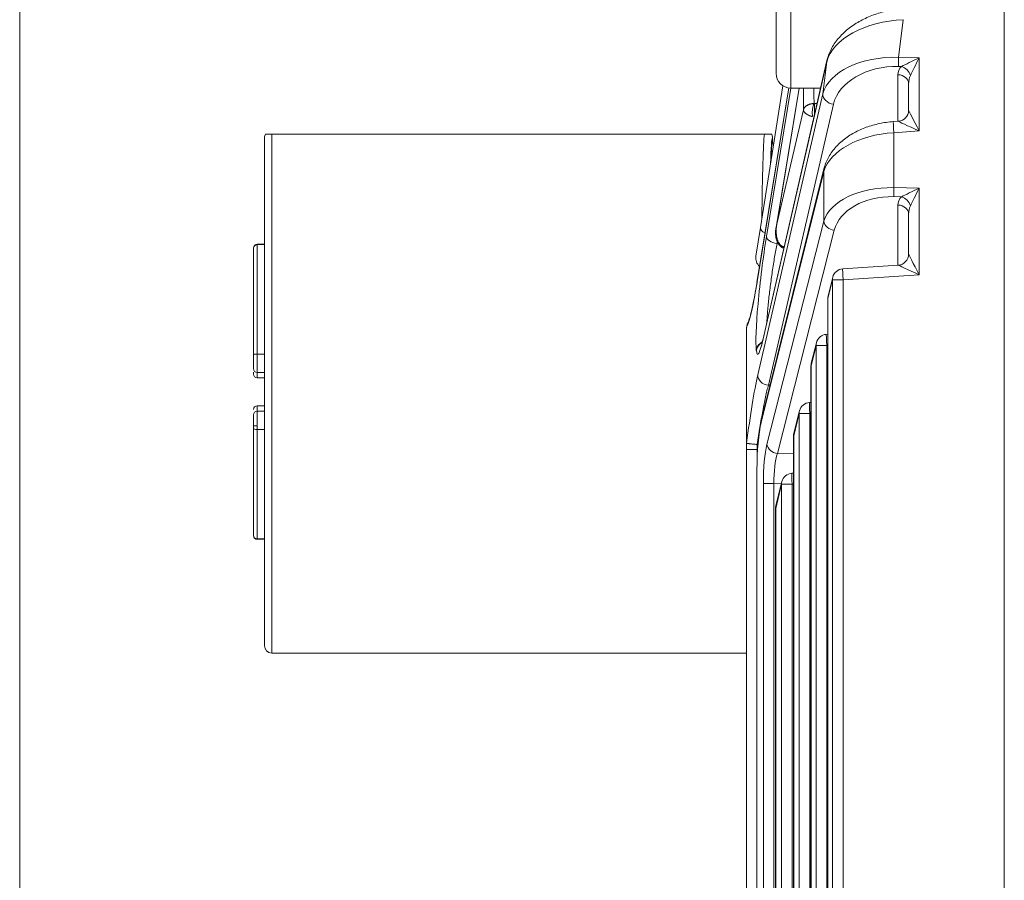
# Model space of a CAD drawing. Header units: millimetres. Extents: x 4 to 837, y 5 to 589.
# Tile 27 of 164: x 360 to 387, y 113 to 137. Entities that reach past the tile are written whole.
import ezdxf

# ---------------------------------------------------------------- set-up
doc = ezdxf.new("R2010")
doc.units = ezdxf.units.MM
doc.layers.add('1', color=7, linetype='Continuous', true_color=0xffffff)

msp = doc.modelspace()

# ---------------------------------------------------------------- linework, layer by layer
at = {"layer": '1', "color": 251, "linetype": 'Continuous', "lineweight": 18}
msp.add_line((359.947, 59.639), (359.947, 173.344), dxfattribs=at)
at = {"layer": '1', "color": 9, "linetype": 'Continuous', "lineweight": 13}
msp.add_line((380.895, 141.991), (380.895, 134.991), dxfattribs=at)
at = {"layer": '1', "color": 9, "linetype": 'Continuous', "lineweight": 18}
for p, q in [((380.495, 135.391), (380.495, 141.591)), ((380.895, 134.991), (381.705, 134.991))]:
    msp.add_line(p, q, dxfattribs=at)
at = {"layer": '1', "color": 27, "linetype": 'Continuous', "lineweight": 18}
for p, q in [((386.695, 92.505), (386.695, 140.478)), ((381.875, 135.737), (380.142, 128.178)), ((384.095, 134.387), (384.095, 135.108)), ((380.842, 134.995), (379.977, 129.723)), ((380.07, 131.204), (380.68, 135.055)), ((381.122, 134.991), (380.505, 131.227)), ((383.815, 134.088), (383.681, 134.079)), ((366.797, 133.741), (380.177, 133.741)), ((366.597, 133.641), (366.597, 119.841)), ((380.397, 133.491), (380.397, 133.641)), ((380.432, 133.491), (380.397, 133.491)), ((381.796, 132.8), (380.097, 125.983)), ((384.095, 130.481), (384.095, 131.567)), ((379.946, 130.423), (380.07, 131.204)), ((380.701, 130.646), (380.708, 130.645)), ((383.815, 130.182), (382.306, 130.081)), ((382.035, 129.854), (381.907, 129.343)), ((381.898, 129.271), (381.898, 103.712)), ((379.695, 128.481), (379.695, 125.353)), ((381.898, 128.303), (381.862, 128.301)), ((381.591, 128.074), (381.452, 127.515)), ((381.443, 127.442), (381.443, 105.541)), ((381.443, 126.452), (381.401, 126.449)), ((381.13, 126.222), (380.979, 125.615)), ((380.97, 125.543), (380.97, 107.44)), ((379.695, 125.17), (379.695, 125.353)), ((379.695, 107.813), (379.695, 125.17)), ((379.971, 124.624), (379.971, 108.359)), ((379.975, 124.624), (379.971, 124.624)), ((380.97, 124.53), (380.922, 124.526)), ((380.651, 124.3), (380.488, 123.646)), ((380.479, 123.573), (380.479, 109.41)), ((366.797, 119.641), (379.695, 119.641))]:
    msp.add_line(p, q, dxfattribs=at)
at = {"layer": '1', "color": 27, "linetype": 'Continuous', "lineweight": 13}
for p, q in [((383.947, 136.849), (383.824, 135.825)), ((381.871, 135.705), (380.138, 128.147)), ((381.766, 134.834), (381.871, 135.705)), ((383.824, 135.825), (384.385, 135.815)), ((384.385, 135.815), (384.385, 133.826)), ((383.806, 134.087), (383.806, 135.353)), ((383.903, 135.578), (383.824, 135.58)), ((380.843, 134.995), (379.976, 129.71)), ((379.999, 127.199), (381.766, 134.834)), ((380.234, 130.956), (380.9, 134.992)), ((381.123, 134.991), (380.51, 131.254)), ((382.053, 134.553), (380.285, 126.918)), ((381.609, 134.573), (381.546, 134.571)), ((380.51, 131.254), (381.239, 134.402)), ((366.797, 133.741), (366.797, 119.641)), ((384.385, 133.826), (383.691, 133.779)), ((383.691, 133.779), (383.691, 132.287)), ((380.393, 133.638), (380.397, 133.641)), ((381.791, 132.728), (380.093, 125.91)), ((381.791, 131.373), (381.791, 132.728)), ((383.691, 132.287), (384.385, 132.275)), ((384.385, 132.275), (384.385, 129.92)), ((383.903, 132.038), (383.691, 132.042)), ((383.806, 130.181), (383.806, 131.813)), ((380.248, 125.311), (381.791, 131.373)), ((382.076, 131.128), (380.533, 125.065)), ((380.529, 130.819), (380.521, 130.771)), ((382.03, 129.782), (381.903, 129.271)), ((382.315, 129.782), (382.03, 129.782)), ((382.03, 103.201), (382.03, 129.782)), ((384.385, 129.92), (382.315, 129.782)), ((382.315, 129.782), (382.315, 103.201)), ((381.898, 129.271), (381.903, 129.271)), ((381.903, 129.271), (381.903, 103.712)), ((379.959, 127.858), (379.957, 127.875)), ((381.587, 128.001), (381.447, 127.442)), ((381.872, 128.001), (381.587, 128.001)), ((381.587, 104.982), (381.587, 128.001)), ((381.898, 128.003), (381.872, 128.001)), ((381.872, 128.001), (381.872, 104.982)), ((381.443, 127.442), (381.447, 127.442)), ((381.447, 127.442), (381.447, 105.541)), ((380.33, 126.916), (380.285, 126.918)), ((381.125, 126.15), (380.974, 125.543)), ((381.41, 126.15), (381.125, 126.15)), ((381.125, 106.833), (381.125, 126.15)), ((381.443, 126.152), (381.41, 126.15)), ((381.41, 126.15), (381.41, 106.833)), ((380.97, 125.543), (380.974, 125.543)), ((380.974, 125.543), (380.974, 107.44)), ((379.985, 125.309), (379.985, 125.17)), ((379.993, 125.17), (379.985, 125.17)), ((379.985, 125.17), (379.985, 125.027)), ((380.533, 125.065), (380.97, 125.057)), ((379.975, 124.624), (379.975, 108.359)), ((380.15, 108.735), (380.15, 124.248)), ((380.435, 124.248), (380.15, 124.248)), ((380.435, 124.248), (380.435, 108.735)), ((380.637, 124.244), (380.435, 124.248)), ((380.646, 124.227), (380.484, 123.573)), ((380.931, 124.227), (380.646, 124.227)), ((380.646, 108.756), (380.646, 124.227)), ((380.97, 124.23), (380.931, 124.227)), ((380.931, 124.227), (380.931, 108.756)), ((380.479, 123.573), (380.484, 123.573)), ((380.484, 123.573), (380.484, 109.41))]:
    msp.add_line(p, q, dxfattribs=at)
at = {"layer": '1', "color": 163, "linetype": 'Continuous', "lineweight": 18}
for p, q in [((366.297, 130.65), (366.297, 130.64)), ((366.297, 130.64), (366.297, 127.741)), ((366.597, 130.75), (366.397, 130.75)), ((366.297, 127.741), (366.297, 127.366)), ((366.297, 127.275), (366.297, 127.221)), ((366.397, 127.266), (366.597, 127.266)), ((366.397, 127.121), (366.597, 127.121)), ((366.597, 126.361), (366.397, 126.361)), ((366.597, 126.216), (366.397, 126.216)), ((366.297, 125.742), (366.297, 122.843)), ((366.297, 122.843), (366.297, 122.833)), ((366.397, 122.733), (366.597, 122.733))]:
    msp.add_line(p, q, dxfattribs=at)
at = {"layer": '1', "color": 163, "linetype": 'Continuous', "lineweight": 13}
for p, q in [((366.397, 130.737), (366.397, 130.75)), ((366.597, 130.737), (366.397, 130.737)), ((366.397, 130.737), (366.397, 127.766)), ((366.397, 127.766), (366.397, 127.266)), ((366.397, 127.766), (366.597, 127.766)), ((366.397, 127.121), (366.397, 127.266)), ((366.397, 126.216), (366.397, 126.361)), ((366.397, 126.216), (366.397, 125.816)), ((366.297, 125.816), (366.397, 125.816)), ((366.397, 125.816), (366.397, 125.717)), ((366.597, 125.717), (366.397, 125.717)), ((366.397, 125.717), (366.397, 122.746)), ((366.397, 122.746), (366.397, 122.733)), ((366.397, 122.746), (366.597, 122.746))]:
    msp.add_line(p, q, dxfattribs=at)
at = {"layer": '1', "color": 9, "linetype": 'Continuous', "lineweight": 18}
msp.add_arc((380.895, 135.391), 0.4, 180, 270, dxfattribs=at)
at = {"layer": '1', "color": 27, "linetype": 'Continuous', "lineweight": 18}
for centre, radius, start, end in [((366.797, 133.641), 0.2, 149.4658, 180), ((380.242, 130.376), 0.3, 171, 229.397), ((382.326, 129.782), 0.3, 93.8378, 166.0098), ((382.198, 129.271), 0.3, 166.0098, 180), ((381.882, 128.001), 0.3, 93.8378, 166.0098), ((381.743, 127.442), 0.3, 166.0098, 180), ((381.421, 126.15), 0.3, 93.8378, 166.0098), ((381.27, 125.543), 0.3, 166.0098, 180), ((380.942, 124.227), 0.3, 93.8378, 166.0098), ((380.779, 123.573), 0.3, 166.0098, 180), ((366.797, 119.841), 0.2, 180, 270)]:
    msp.add_arc(centre, radius, start, end, dxfattribs=at)
at = {"layer": '1', "color": 163, "linetype": 'Continuous', "lineweight": 18}
for centre, start, end in [((366.397, 130.65), 90, 180), ((366.397, 127.366), 180, 270), ((366.397, 127.221), 180, 270), ((366.397, 126.261), 90, 180), ((366.397, 126.116), 90, 180), ((366.397, 122.833), 180, 270)]:
    msp.add_arc(centre, 0.1, start, end, dxfattribs=at)
at = {"layer": '1', "color": 27, "linetype": 'Continuous', "lineweight": 13}
for centre, major_axis, ratio, start_param, end_param in [((383.873, 135.652), (2.021, 0.189), 0.586057, 1.479581, 2.939027), ((383.751, 134.636), (2.006, -0.036), 0.593553, 1.54502, 3.004466), ((383.834, 135.825), (0.005, 0.3), 0.034894, 1.571431, 2.530728), ((384.395, 135.815), (0.594, 0.289), 0.006933, 1.585041, 2.544338), ((384.395, 135.815), (0.3, 0.589), 0.014114, 1.57798, 2.537277), ((383.74, 134.39), (1.709, 0.053), 0.695555, 1.500398, 2.959844), ((384.406, 135.328), (0.599, -0.05), 0.697728, 2.623092, 3.199685), ((383.795, 135.108), (-0.3, 0), 0.819152, 3.141593, 4.677482), ((383.892, 135.333), (-0.216, 0.209), 0.73027, 4.065586, 5.28759), ((384.395, 135.082), (0.037, -0.42), 0.708755, 4.013145, 4.589738), ((381.895, 138.508), (0.557, 4.616), 0.07629, 2.445853, 2.675736), ((382.063, 134.799), (-0.292, 0.068), 0.814729, 0.132522, 1.721998), ((384.395, 133.826), (0.3, -0.561), 0.014514, 3.168742, 4.704632), ((383.702, 133.779), (-0.02, 0.299), 0.034821, 0.000028, 1.56846), ((384.395, 133.826), (0.58, -0.262), 0.006775, 3.161496, 4.697386), ((380.197, 126.741), (0, 7.1), 0.016963, 0.168034, 0.848235), ((383.761, 132.592), (1.999, 0.112), 0.59397, 1.572423, 2.93378), ((383.761, 131.095), (1.999, -0.112), 0.59397, 1.638983, 3.00034), ((383.702, 132.287), (0.005, 0.3), 0.034894, 1.571431, 2.530728), ((384.395, 132.275), (0.594, 0.289), 0.006933, 1.585041, 2.544338), ((384.395, 132.275), (0.3, 0.589), 0.014114, 1.57798, 2.537277), ((383.75, 130.85), (1.697, -0.141), 0.697728, 1.663795, 3.025152), ((384.406, 131.788), (0.599, -0.05), 0.697728, 2.623092, 3.199685), ((383.892, 131.792), (-0.216, 0.209), 0.73027, 4.065586, 5.28759), ((383.795, 131.567), (-0.3, 0), 0.819152, 3.141593, 4.677482), ((384.395, 131.542), (0.037, -0.42), 0.708755, 4.013145, 4.589738), ((382.087, 131.373), (-0.291, 0.074), 0.813543, 0.303245, 1.739729), ((380.366, 131.157), (-0.296, 0.047), 0.49948, 0, 1.038887), ((380.248, 129.89), (0.255, 2.114), 0.07629, 1.051425, 2.843081), ((380.531, 130.921), (0.296, -0.049), 0.499258, 3.230135, 4.759355), ((384.395, 129.92), (0.3, -0.561), 0.014514, 3.168742, 4.704632), ((382.326, 129.782), (-0.02, 0.299), 0.034821, 0.000028, 1.56846), ((384.395, 129.92), (0.58, -0.262), 0.006775, 3.161496, 4.697386), ((382.326, 129.782), (-0.291, 0.073), 0.807933, 6.283173, 6.582308), ((379.958, 130.917), (0.294, 2.434), 0.07629, 3.298944, 4.202971), ((382.198, 129.271), (-0.291, 0.073), 0.807933, 6.283173, 6.582308), ((380.25, 129.873), (0.255, 2.114), 0.07629, 2.843081, 3.766282), ((381.882, 128.001), (-0.02, 0.299), 0.034821, 0.000028, 1.56846), ((380.254, 127.84), (0.298, 0.037), 0.952361, 1.9131, 2.887645), ((380.256, 127.823), (0.298, 0.037), 0.952361, 1.944755, 2.887645), ((381.882, 128.001), (-0.291, 0.073), 0.807933, 6.283173, 6.582308), ((381.743, 127.442), (-0.291, 0.073), 0.807933, 6.283173, 6.582308), ((379.866, 125.196), (0.294, 2.437), 0.07629, 0.615459, 1.518355), ((380.296, 127.163), (-0.292, 0.068), 0.814729, 0.132522, 1.721998), ((381.421, 126.15), (-0.02, 0.299), 0.034821, 0.000028, 1.56846), ((381.421, 126.15), (-0.291, 0.073), 0.807933, 6.283173, 6.582308), ((381.27, 125.543), (-0.291, 0.073), 0.807933, 6.283173, 6.582308), ((380.38, 124.243), (0.001, -1.3), 0.177496, 3.749106, 4.708402), ((380.543, 125.311), (0.291, -0.074), 0.813543, 3.444838, 4.881321), ((380.676, 124.243), (0.007, -1), 0.241147, 3.746369, 4.705666), ((380.942, 124.227), (-0.02, 0.299), 0.034821, 0.000028, 1.56846), ((380.942, 124.227), (-0.291, 0.073), 0.807933, 6.283173, 6.582308), ((380.779, 123.573), (-0.291, 0.073), 0.807933, 6.283173, 6.582308)]:
    msp.add_ellipse(centre, major_axis=major_axis, ratio=ratio, start_param=start_param, end_param=end_param, dxfattribs=at)
at = {"layer": '1', "color": 27, "linetype": 'Continuous', "lineweight": 18}
for centre, major_axis, ratio, start_param, end_param in [((382.168, 135.67), (-0.292, 0.067), 0.809428, 6.283167, 6.414033), ((383.795, 134.387), (-0.3, 0), 0.999468, 1.638877, 3.141593), ((380.397, 126.741), (0, 6.9), 0.017455, 0.030773, 0.456694), ((380.397, 126.741), (0, 6.75), 0.017455, 0, 0.388576), ((382.087, 132.728), (-0.291, 0.073), 0.807933, 6.283173, 6.582308), ((383.795, 130.481), (-0.3, 0), 0.999468, 1.638877, 3.141593), ((380.273, 129.675), (-0.296, 0.049), 0.49073, 6.28317, 6.371232), ((380.435, 128.111), (-0.292, 0.067), 0.809428, 6.283167, 6.414033), ((380.253, 124.624), (0, 1.576), 0.17633, 0.6159, 1.570796), ((380.388, 125.91), (-0.291, 0.073), 0.807933, 6.283173, 6.582308)]:
    msp.add_ellipse(centre, major_axis=major_axis, ratio=ratio, start_param=start_param, end_param=end_param, dxfattribs=at)
at = {"layer": '1', "color": 163, "linetype": 'Continuous', "lineweight": 13}
for centre, major_axis, ratio, start_param, end_param in [((366.397, 130.64), (0.1, 0), 0.968678, 1.570796, 3.141593), ((366.397, 127.741), (-0.1, 0), 0.248322, 4.712389, 6.283185), ((366.397, 125.742), (0.1, 0), 0.248322, 3.141593, 4.712389), ((366.397, 122.843), (-0.1, 0), 0.968678, 0, 1.570796)]:
    msp.add_ellipse(centre, major_axis=major_axis, ratio=ratio, start_param=start_param, end_param=end_param, dxfattribs=at)
at = {"layer": '1', "color": 27, "linetype": 'Continuous', "lineweight": 18}
for points, knots in [([(383.826, 137.136), (383.796, 137.134), (383.639, 137.118), (383.356, 137.056), (382.995, 136.929), (382.659, 136.754), (382.361, 136.532), (382.115, 136.268), (381.954, 135.998), (381.894, 135.815), (381.875, 135.737)], [0, 0, 0, 0, 0.029402, 0.155892, 0.287949, 0.42753, 0.575055, 0.729438, 0.887597, 1, 1, 1, 1]), ([(383.681, 134.079), (383.615, 134.074), (383.424, 134.055), (383.113, 133.988), (382.766, 133.861), (382.45, 133.686), (382.176, 133.465), (381.958, 133.201), (381.845, 132.971), (381.804, 132.834), (381.796, 132.8)], [0, 0, 0, 0, 0.069233, 0.200797, 0.336721, 0.479193, 0.629301, 0.786417, 0.947598, 1, 1, 1, 1]), ([(366.624, 133.741), (366.624, 133.741), (366.625, 133.741), (366.631, 133.741), (366.635, 133.741), (366.646, 133.741), (366.65, 133.741), (366.659, 133.741), (366.662, 133.741), (366.669, 133.741), (366.672, 133.741), (366.681, 133.741), (366.686, 133.741), (366.698, 133.741), (366.704, 133.741), (366.716, 133.741), (366.72, 133.741), (366.73, 133.741), (366.735, 133.741), (366.744, 133.741), (366.748, 133.741), (366.755, 133.741), (366.759, 133.741), (366.768, 133.741), (366.773, 133.741), (366.781, 133.741), (366.784, 133.741), (366.791, 133.741), (366.794, 133.741), (366.797, 133.741)], [0, 0, 0, 0, 0.25, 0.25, 0.5, 0.5, 0.625, 0.625, 0.6875, 0.6875, 0.75, 0.75, 0.8125, 0.8125, 0.875, 0.875, 0.90625, 0.90625, 0.9375, 0.9375, 0.953125, 0.953125, 0.96875, 0.96875, 0.984375, 0.984375, 0.992188, 0.992188, 1, 1, 1, 1]), ([(380.177, 133.741), (380.18, 133.741), (380.183, 133.741), (380.19, 133.741), (380.193, 133.741), (380.201, 133.741), (380.206, 133.741), (380.215, 133.741), (380.219, 133.741), (380.227, 133.741), (380.23, 133.741), (380.24, 133.741), (380.245, 133.741), (380.255, 133.741), (380.26, 133.741), (380.272, 133.741), (380.279, 133.741), (380.291, 133.741), (380.297, 133.741), (380.311, 133.741), (380.318, 133.741), (380.331, 133.741), (380.337, 133.741), (380.35, 133.741), (380.356, 133.741), (380.365, 133.741), (380.368, 133.741), (380.37, 133.741)], [0, 0, 0, 0, 0.007813, 0.007813, 0.015625, 0.015625, 0.03125, 0.03125, 0.046875, 0.046875, 0.0625, 0.0625, 0.09375, 0.09375, 0.125, 0.125, 0.1875, 0.1875, 0.25, 0.25, 0.375, 0.375, 0.5, 0.5, 0.75, 0.75, 1, 1, 1, 1]), ([(380.37, 133.741), (380.375, 133.734), (380.378, 133.726), (380.385, 133.71), (380.388, 133.702), (380.395, 133.676), (380.397, 133.659), (380.397, 133.641)], [0, 0, 0, 0, 0.25, 0.25, 0.5, 0.5, 1, 1, 1, 1]), ([(380.51, 131.254), (380.477, 131.157), (380.47, 131.03), (380.504, 130.861), (380.546, 130.775), (380.599, 130.707), (380.646, 130.669), (380.672, 130.654), (380.684, 130.65), (380.69, 130.649)], [0, 0, 0, 0, 0.488928, 0.611868, 0.747759, 0.888237, 0.950797, 0.97742, 1, 1, 1, 1]), ([(380.505, 131.227), (380.505, 131.227), (380.505, 131.23), (380.506, 131.236), (380.508, 131.245), (380.51, 131.251), (380.51, 131.254)], [0, 0, 0, 0, 0.004528, 0.322013, 0.653837, 1, 1, 1, 1]), ([(379.977, 129.723), (379.966, 129.656), (379.935, 129.471), (379.902, 129.285), (379.882, 129.191), (379.881, 129.187)], [0, 0, 0, 0, 0.336556, 0.97465, 1, 1, 1, 1]), ([(379.881, 129.187), (379.861, 129.09), (379.824, 128.917), (379.777, 128.737), (379.747, 128.648), (379.737, 128.629), (379.737, 128.63)], [0, 0, 0, 0, 0.304454, 0.615055, 0.853392, 1, 1, 1, 1]), ([(379.697, 128.509), (379.696, 128.503), (379.696, 128.497), (379.695, 128.488), (379.695, 128.484), (379.695, 128.481)], [0, 0, 0, 0, 0.5, 0.5, 1, 1, 1, 1]), ([(379.741, 128.635), (379.736, 128.627), (379.731, 128.619), (379.723, 128.602), (379.719, 128.594), (379.712, 128.578), (379.71, 128.57), (379.702, 128.544), (379.699, 128.527), (379.697, 128.509)], [0, 0, 0, 0, 0.213218, 0.213218, 0.409913, 0.409913, 0.606609, 0.606609, 1, 1, 1, 1]), ([(380.142, 128.178), (380.133, 128.138), (380.111, 128.046), (380.081, 127.944), (380.065, 127.903), (380.063, 127.9), (380.063, 127.9)], [0, 0, 0, 0, 0.248888, 0.639483, 0.932389, 1, 1, 1, 1]), ([(379.695, 125.353), (379.695, 125.351), (379.695, 125.349), (379.695, 125.347), (379.695, 125.346), (379.696, 125.346)], [0, 0, 0, 0, 0.5, 0.5, 1, 1, 1, 1]), ([(379.696, 125.346), (379.697, 125.345), (379.7, 125.343), (379.707, 125.341), (379.709, 125.34), (379.716, 125.339), (379.719, 125.338), (379.731, 125.335), (379.74, 125.334), (379.756, 125.331), (379.762, 125.331), (379.774, 125.329), (379.78, 125.328), (379.8, 125.325), (379.814, 125.324), (379.845, 125.321), (379.861, 125.319), (379.895, 125.316), (379.912, 125.315), (379.948, 125.312), (379.966, 125.31), (379.985, 125.309)], [0, 0, 0, 0, 0.125, 0.125, 0.1875, 0.1875, 0.25, 0.25, 0.375, 0.375, 0.4375, 0.4375, 0.5, 0.5, 0.625, 0.625, 0.75, 0.75, 0.875, 0.875, 1, 1, 1, 1])]:
    msp.add_open_spline(points, degree=3, knots=knots, dxfattribs=at)
at = {"layer": '1', "color": 27, "linetype": 'Continuous', "lineweight": 13}
for points, knots in [([(381.524, 134.987), (381.524, 134.987), (381.524, 134.986), (381.523, 134.953), (381.523, 134.922), (381.522, 134.771), (381.524, 134.664), (381.528, 134.571)], [0, 0, 0, 0, 0.003835, 0.003835, 0.203068, 0.203068, 1, 1, 1, 1]), ([(381.239, 134.402), (381.24, 134.404), (381.24, 134.408), (381.242, 134.413), (381.244, 134.418), (381.246, 134.423), (381.248, 134.428), (381.25, 134.432), (381.252, 134.436), (381.254, 134.44), (381.256, 134.444), (381.258, 134.447), (381.26, 134.45), (381.262, 134.453), (381.264, 134.456), (381.265, 134.458), (381.267, 134.461), (381.268, 134.462), (381.274, 134.469), (381.283, 134.48), (381.299, 134.494), (381.315, 134.507), (381.33, 134.517), (381.345, 134.526), (381.359, 134.533), (381.373, 134.54), (381.388, 134.546), (381.403, 134.551), (381.418, 134.556), (381.434, 134.56), (381.449, 134.563), (381.465, 134.566), (381.481, 134.568), (381.497, 134.57), (381.512, 134.571), (381.523, 134.571), (381.528, 134.571)], [0, 0, 0, 0, 0.021988, 0.043062, 0.063221, 0.082468, 0.100803, 0.118227, 0.134741, 0.150346, 0.165042, 0.17883, 0.191711, 0.203685, 0.214754, 0.224917, 0.234174, 0.242528, 0.249977, 0.31927, 0.383996, 0.444195, 0.499907, 0.542315, 0.583993, 0.62496, 0.665235, 0.704839, 0.743791, 0.782112, 0.819823, 0.856946, 0.893502, 0.929514, 0.965005, 1, 1, 1, 1]), ([(381.488, 134.216), (381.482, 134.238), (381.479, 134.268), (381.477, 134.333), (381.479, 134.37), (381.487, 134.44), (381.493, 134.474), (381.505, 134.518), (381.509, 134.531), (381.518, 134.554), (381.523, 134.563), (381.528, 134.571)], [0, 0, 0, 0, 0.25, 0.25, 0.5, 0.5, 0.75, 0.75, 0.875, 0.875, 1, 1, 1, 1]), ([(381.528, 134.571), (381.53, 134.571), (381.532, 134.571), (381.537, 134.571), (381.541, 134.571), (381.544, 134.571), (381.546, 134.571)], [0, 0, 0, 0, 0.243793, 0.491288, 0.743148, 1, 1, 1, 1]), ([(381.546, 134.571), (381.545, 134.57), (381.545, 134.568), (381.545, 134.564), (381.544, 134.561), (381.544, 134.557), (381.544, 134.554), (381.543, 134.55), (381.543, 134.546), (381.543, 134.541), (381.542, 134.537), (381.542, 134.533), (381.542, 134.528), (381.541, 134.523), (381.541, 134.518), (381.541, 134.513), (381.541, 134.508), (381.54, 134.503), (381.54, 134.498), (381.54, 134.493), (381.54, 134.488), (381.54, 134.482), (381.539, 134.477), (381.539, 134.471), (381.539, 134.466), (381.539, 134.46), (381.539, 134.454), (381.539, 134.449), (381.539, 134.443), (381.539, 134.437), (381.539, 134.432), (381.538, 134.426), (381.538, 134.42), (381.538, 134.415), (381.538, 134.409), (381.538, 134.403), (381.538, 134.397), (381.538, 134.389), (381.538, 134.379), (381.538, 134.368), (381.539, 134.355), (381.539, 134.343), (381.539, 134.33), (381.539, 134.318), (381.54, 134.306), (381.54, 134.293), (381.541, 134.284), (381.541, 134.279), (381.541, 134.277)], [0, 0, 0, 0, 0.020038, 0.039969, 0.059792, 0.079507, 0.099114, 0.118614, 0.138007, 0.157293, 0.176471, 0.195542, 0.214506, 0.233364, 0.252114, 0.270758, 0.289295, 0.307726, 0.32605, 0.344268, 0.362379, 0.380385, 0.398284, 0.416078, 0.433765, 0.451347, 0.468823, 0.486194, 0.503459, 0.520619, 0.537673, 0.554622, 0.571467, 0.588206, 0.60484, 0.62137, 0.637795, 0.66341, 0.689113, 0.724489, 0.760392, 0.796822, 0.833782, 0.871271, 0.909291, 0.947843, 0.986928, 1, 1, 1, 1]), ([(381.488, 134.216), (381.485, 134.217), (381.48, 134.218), (381.472, 134.22), (381.463, 134.222), (381.455, 134.224), (381.447, 134.227), (381.439, 134.229), (381.431, 134.232), (381.423, 134.235), (381.414, 134.238), (381.407, 134.241), (381.399, 134.244), (381.391, 134.247), (381.383, 134.251), (381.375, 134.254), (381.368, 134.258), (381.36, 134.262), (381.353, 134.265), (381.346, 134.27), (381.339, 134.274), (381.332, 134.278), (381.325, 134.282), (381.319, 134.287), (381.313, 134.291), (381.304, 134.298), (381.292, 134.308), (381.279, 134.32), (381.267, 134.334), (381.259, 134.345), (381.254, 134.353), (381.251, 134.358), (381.249, 134.364), (381.246, 134.37), (381.243, 134.377), (381.241, 134.385), (381.24, 134.393), (381.239, 134.399), (381.239, 134.402)], [0, 0, 0, 0, 0.018937, 0.038012, 0.057228, 0.07659, 0.096102, 0.115767, 0.13559, 0.155575, 0.175725, 0.196043, 0.216534, 0.237201, 0.258047, 0.279075, 0.300289, 0.321692, 0.343286, 0.365075, 0.387062, 0.409249, 0.431639, 0.454234, 0.477038, 0.500052, 0.556236, 0.616652, 0.681323, 0.750269, 0.769204, 0.791648, 0.8176, 0.847062, 0.880033, 0.916513, 0.956502, 1, 1, 1, 1]), ([(380.715, 130.679), (380.706, 130.68), (380.696, 130.683), (380.676, 130.689), (380.666, 130.693), (380.648, 130.704), (380.639, 130.709), (380.623, 130.722), (380.615, 130.729), (380.6, 130.746), (380.592, 130.756), (380.577, 130.777), (380.57, 130.788), (380.557, 130.81), (380.552, 130.822), (380.544, 130.84), (380.541, 130.846), (380.537, 130.858), (380.535, 130.864), (380.53, 130.878), (380.527, 130.886), (380.523, 130.901), (380.521, 130.909), (380.515, 130.932), (380.512, 130.948), (380.507, 130.979), (380.504, 131.002), (380.501, 131.026), (380.5, 131.042), (380.5, 131.05), (380.498, 131.075), (380.498, 131.092), (380.498, 131.125), (380.499, 131.142), (380.501, 131.175), (380.502, 131.191), (380.506, 131.223), (380.508, 131.239), (380.51, 131.254)], [0, 0, 0, 0, 0.043461, 0.043461, 0.086922, 0.086922, 0.130384, 0.130384, 0.173845, 0.173845, 0.231908, 0.231908, 0.289971, 0.289971, 0.348034, 0.348034, 0.377066, 0.377066, 0.406097, 0.406097, 0.442584, 0.442584, 0.47907, 0.47907, 0.552043, 0.552043, 0.625016, 0.661502, 0.661502, 0.697988, 0.697988, 0.773491, 0.773491, 0.848994, 0.848994, 0.924497, 0.924497, 1, 1, 1, 1]), ([(380.521, 130.771), (380.51, 130.712), (380.487, 130.592), (380.466, 130.467), (380.444, 130.339), (380.433, 130.274), (380.413, 130.141), (380.392, 130.007), (380.373, 129.873), (380.355, 129.738), (380.346, 129.671), (380.329, 129.536), (380.312, 129.403), (380.298, 129.275), (380.285, 129.148), (380.279, 129.086), (380.27, 128.995), (380.267, 128.965), (380.262, 128.906), (380.26, 128.877), (380.253, 128.793), (380.247, 128.712), (380.243, 128.637), (380.242, 128.612)], [0, 0, 0, 0, 0.087049, 0.174098, 0.174098, 0.261148, 0.261148, 0.348197, 0.435246, 0.435246, 0.522295, 0.522295, 0.609345, 0.696394, 0.696394, 0.783443, 0.783443, 0.826968, 0.826968, 0.870492, 0.870492, 0.957542, 1, 1, 1, 1]), ([(380.69, 130.649), (380.693, 130.648), (380.698, 130.651), (380.705, 130.66), (380.71, 130.669), (380.712, 130.673), (380.715, 130.679)], [0, 0, 0, 0, 0.477329, 0.738665, 0.738665, 1, 1, 1, 1]), ([(380.285, 126.918), (380.273, 126.872), (380.248, 126.774), (380.223, 126.662), (380.204, 126.574), (380.198, 126.544), (380.185, 126.482), (380.178, 126.45), (380.159, 126.353), (380.133, 126.219), (380.107, 126.076), (380.081, 125.929), (380.069, 125.854), (380.044, 125.702), (380.032, 125.625), (380.008, 125.469), (379.996, 125.39), (379.985, 125.309)], [0, 0, 0, 0, 0.125, 0.25, 0.25, 0.3125, 0.3125, 0.375, 0.375, 0.5, 0.625, 0.625, 0.75, 0.75, 0.875, 0.875, 1, 1, 1, 1]), ([(379.695, 125.17), (379.695, 125.17), (379.702, 125.17), (379.731, 125.17), (379.753, 125.17), (379.806, 125.17), (379.838, 125.17), (379.908, 125.17), (379.946, 125.17), (379.985, 125.17)], [0, 0, 0, 0, 0.25, 0.25, 0.5, 0.5, 0.75, 0.75, 1, 1, 1, 1])]:
    msp.add_open_spline(points, degree=3, knots=knots, dxfattribs=at)
at = {"layer": '1', "color": 163, "linetype": 'Continuous', "lineweight": 18}
msp.add_open_spline([(366.297, 125.816), (366.297, 125.899), (366.297, 125.971), (366.297, 126.043), (366.297, 126.062), (366.297, 126.078), (366.297, 126.087), (366.297, 126.092), (366.297, 126.109), (366.297, 126.116), (366.297, 126.116)], degree=3, knots=[0, 0, 0, 0, 0.50014, 0.50014, 0.625175, 0.687692, 0.687692, 0.75021, 0.75021, 1, 1, 1, 1], dxfattribs=at)
msp.add_open_spline([(366.297, 125.742), (366.297, 125.766), (366.297, 125.791), (366.297, 125.816)], degree=3, dxfattribs=at)

doc.saveas('drawing.dxf')
